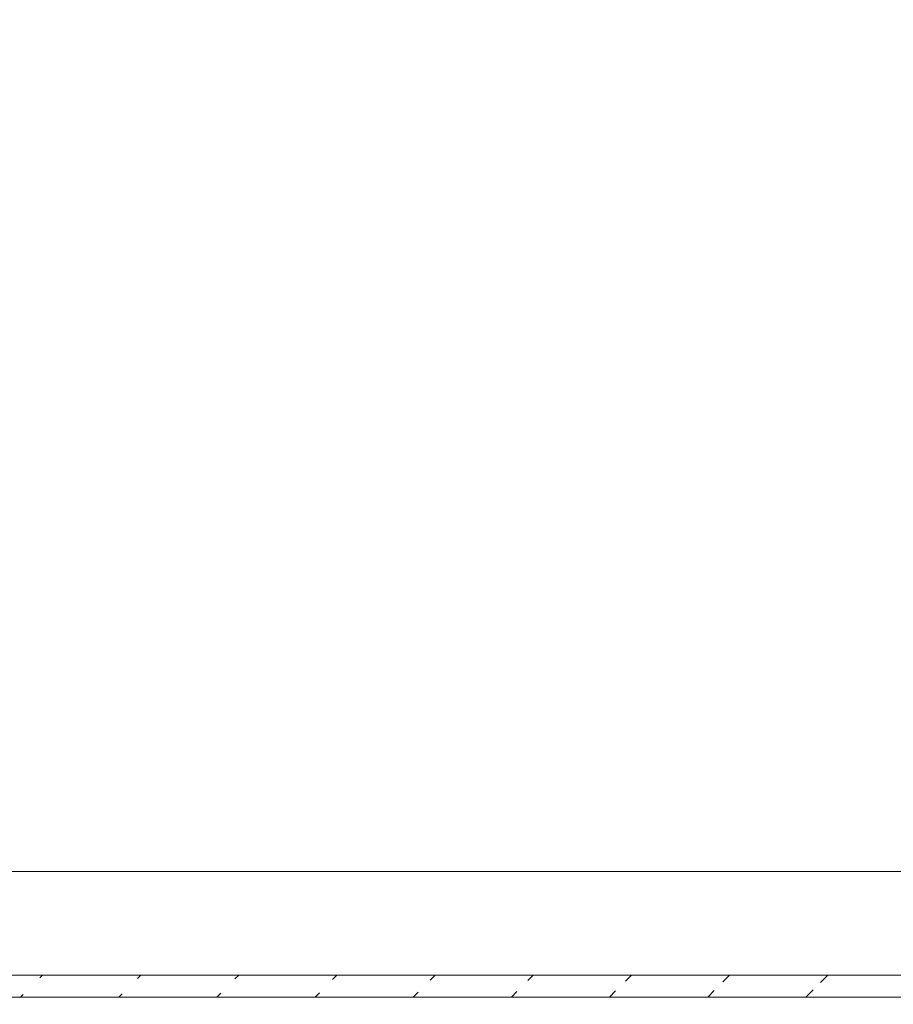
# Model space of a CAD drawing. Header units: millimetres. Extents: x -7955266 to 72030, y -46136 to 9299934.
# Tile 54 of 203: x -5180026 to -5176029, y 6615502 to 6620005. Entities that reach past the tile are written whole.
import ezdxf
from ezdxf.enums import TextEntityAlignment as Align

# ---------------------------------------------------------------- set-up
doc = ezdxf.new("R2010")
doc.units = ezdxf.units.MM
doc.header["$LTSCALE"] = 10
for name, color, linetype, lineweight in [('!XREF', 8, 'Continuous', 5), ('IE_trasy kablowe', 6, 'Continuous', 18), ('XREF_E_PRZ24002_rzut dachu$0$0-DACH-ISTN', 8, 'Continuous', 5), ('XREF_E_PRZ24002_rzut dachu$0$DO-HALA-WYMIAR', 8, 'Continuous', 5)]:
    doc.layers.add(name, color=color, linetype=linetype, lineweight=lineweight)
doc.styles.add('XREF_E_PRZ24002_rzut dachu$0$CP_ATTR', font='ROMANS.SHX')
doc.styles.add('XREF_E_PRZ24002_rzut dachu$0$ROMANS', font='romans.shx', dxfattribs={"width": 0.8})
doc.dimstyles.new('XREF_E_PRZ24002_rzut dachu$0$STANDARD', dxfattribs={"dimscale": 1.4, "dimtxt": 21, "dimasz": 0.5, "dimexe": 0.2, "dimexo": 0.1, "dimgap": 6, "dimtad": 1, "dimdec": 1, "dimrnd": 0.5, "dimzin": 12, "dimdsep": 46, "dimtxsty": 'XREF_E_PRZ24002_rzut dachu$0$ROMANS', "dimblk1": 'XREF_E_PRZ24002_rzut dachu$0$Q', "dimblk2": 'XREF_E_PRZ24002_rzut dachu$0$Q', "dimsah": 1, "dimcen": 0.5, "dimse1": 1, "dimse2": 1, "dimclrd": 8, "dimclre": 8, "dimclrt": 7, "dimadec": 0, "dimazin": 0, "dimtfac": 1, "dimtdec": 1, "dimtix": 1, "dimtmove": 2, "dimatfit": 3, "dimldrblk": 'XREF_E_PRZ24002_rzut dachu$0$Q', "dimfxl": 1, "dimtolj": 1, "dimtzin": 12, "dimarcsym": 0})

# ---------------------------------------------------------------- blocks, each defined once
blk = doc.blocks.new('XREF_E_PRZ24002_rzut dachu$0$Q')
for p, q in [((0, 20), (0, -20)), ((10.61, 10.61), (-10.61, -10.61))]:
    blk.add_line(p, q)
blk = doc.blocks.new('*D287')
at = {"layer": 'XREF_E_PRZ24002_rzut dachu$0$DO-HALA-WYMIAR', "color": 8, "lineweight": -2, "transparency": 16777216}
blk.add_line((-268531.68, 266529.49), (-276811.68, 266529.49), dxfattribs=at)
at = {"layer": 'XREF_E_PRZ24002_rzut dachu$0$DO-HALA-WYMIAR', "color": 8, "linetype": 'ByBlock', "lineweight": -2, "transparency": 16777216, "rotation": 180}
blk.add_blockref('XREF_E_PRZ24002_rzut dachu$0$Q', (-276812.68, 266529.49), dxfattribs=at)
at = {"layer": 'XREF_E_PRZ24002_rzut dachu$0$DO-HALA-WYMIAR', "color": 8, "linetype": 'ByBlock', "lineweight": -2, "transparency": 16777216}
blk.add_blockref('XREF_E_PRZ24002_rzut dachu$0$Q', (-268530.68, 266529.49), dxfattribs=at)
at = {"layer": 'XREF_E_PRZ24002_rzut dachu$0$DO-HALA-WYMIAR', "color": 7, "transparency": 16777216, "insert": (-272549.58, 266562.49), "char_height": 42, "attachment_point": 5, "style": 'XREF_E_PRZ24002_rzut dachu$0$ROMANS'}
blk.add_mtext('\\A1;8282', dxfattribs=at)
blk = doc.blocks.new('XREF_E_PRZ24002_rzut dachu')
at = {"layer": 'XREF_E_PRZ24002_rzut dachu$0$0-DACH-ISTN', "linetype": 'ByBlock', "style": 'XREF_E_PRZ24002_rzut dachu$0$CP_ATTR', "flags": 9}
for tag, p, height, width in [('NAME', (-279398.18, 267206.19), 0.01, 2.430116), ('PRODUCER', (-279398.18, 267206.19), 0.01, 2.430116), ('PRODUCT-TYPE', (-279398.18, 267206.19), 0.01, 2.430116), ('ARTICLE', (-279398.18, 267206.19), 0.01, 2.430116), ('FLOW', (-279398.18, 267206.19), 0.01, 2.430116), ('OTHER', (-279398.18, 267206.19), 0.01, 2.430116), ('NAME', (-279644.05, 267204.19), 0.01, 3.078589), ('PRODUCER', (-279644.05, 267204.19), 0.01, 3.078589), ('PRODUCT-TYPE', (-279644.05, 267204.19), 0.01, 3.078589), ('ARTICLE', (-279644.05, 267204.19), 0.01, 3.078589), ('FLOW', (-279644.05, 267204.19), 0.01, 3.078589), ('OTHER', (-279644.05, 267204.19), 0.01, 3.078589), ('NAME', (-279880.82, 267079.33), 0.01, 0.520644), ('PRODUCER', (-279880.82, 267079.33), 0.01, 0.520644), ('PRODUCT-TYPE', (-279880.82, 267079.33), 0.01, 0.520644), ('ARTICLE', (-279880.82, 267079.33), 0.01, 0.520644), ('FLOW', (-279880.82, 267079.33), 0.01, 0.520644), ('OTHER', (-279880.82, 267079.33), 0.01, 0.520644), ('NAME', (-279828.75, 267079.33), 0.0001, 1), ('PRODUCER', (-279828.75, 267079.33), 0.0001, 1), ('PRODUCT-TYPE', (-279828.75, 267079.33), 0.0001, 1), ('ARTICLE', (-279828.75, 267079.33), 0.0001, 1), ('FLOW', (-279828.75, 267079.33), 0.0001, 1), ('OTHER', (-279828.75, 267079.33), 0.0001, 1), ('NAME', (-279558.18, 266590.11), 0.0001, 1), ('PRODUCER', (-279558.18, 266590.11), 0.0001, 1), ('PRODUCT-TYPE', (-279558.18, 266590.11), 0.0001, 1), ('ARTICLE', (-279558.18, 266590.11), 0.0001, 1), ('FLOW', (-279558.18, 266590.11), 0.0001, 1), ('OTHER', (-279558.18, 266590.11), 0.0001, 1), ('NAME', (-280739.27, 251288.91), 0.0001, 1), ('PRODUCER', (-280739.27, 251288.91), 0.0001, 1), ('PRODUCT-TYPE', (-280739.27, 251288.91), 0.0001, 1), ('ARTICLE', (-280739.27, 251288.91), 0.0001, 1), ('FLOW', (-280739.27, 251288.91), 0.0001, 1), ('OTHER', (-280739.27, 251288.91), 0.0001, 1), ('NAME', (-280605.65, 251288.91), 0.0001, 1), ('PRODUCER', (-280605.65, 251288.91), 0.0001, 1), ('PRODUCT-TYPE', (-280605.65, 251288.91), 0.0001, 1), ('ARTICLE', (-280605.65, 251288.91), 0.0001, 1), ('FLOW', (-280605.65, 251288.91), 0.0001, 1), ('OTHER', (-280605.65, 251288.91), 0.0001, 1), ('NAME', (-279957.38, 251288.91), 0.0001, 1), ('PRODUCER', (-279957.38, 251288.91), 0.0001, 1), ('PRODUCT-TYPE', (-279957.38, 251288.91), 0.0001, 1), ('ARTICLE', (-279957.38, 251288.91), 0.0001, 1), ('FLOW', (-279957.38, 251288.91), 0.0001, 1), ('OTHER', (-279957.38, 251288.91), 0.0001, 1)]:
    blk.add_attdef(tag, p, '', height=height, dxfattribs=dict(at, width=width))
for tag, p, height, rotation, width in [('NAME', (-279015.17, 267206.19), 0.0001, 180, 1), ('PRODUCER', (-279015.17, 267206.19), 0.0001, 180, 1), ('PRODUCT-TYPE', (-279015.17, 267206.19), 0.0001, 180, 1), ('ARTICLE', (-279015.17, 267206.19), 0.0001, 180, 1), ('FLOW', (-279015.17, 267206.19), 0.0001, 180, 1), ('OTHER', (-279015.17, 267206.19), 0.0001, 180, 1), ('PRODUCT-TYPE', (-278926.22, 267206.19), 0.015, 180, 0.592965), ('PRODUCER', (-278926.22, 267206.19), 0.015, 180, 0.592965), ('ARTICLE', (-278926.22, 267206.19), 0.015, 180, 0.592965), ('NAME', (-278926.22, 267206.19), 0.015, 180, 0.592965), ('FLOW', (-278926.22, 267206.19), 0.015, 180, 0.592965), ('OTHER', (-278926.22, 267206.19), 0.015, 180, 0.592965), ('PRODUCT-TYPE', (-279196.19, 267204.19), 0.0001, 180, 1), ('NAME', (-279196.19, 267204.19), 0.0001, 180, 1), ('PRODUCER', (-279196.19, 267204.19), 0.0001, 180, 1), ('ARTICLE', (-279196.19, 267204.19), 0.0001, 180, 1), ('FLOW', (-279196.19, 267204.19), 0.0001, 180, 1), ('OTHER', (-279196.19, 267204.19), 0.0001, 180, 1), ('PRODUCT-TYPE', (-279109.07, 267204.19), 0.015, 180, 0.580797), ('PRODUCER', (-279109.07, 267204.19), 0.015, 180, 0.580797), ('ARTICLE', (-279109.07, 267204.19), 0.015, 180, 0.580797), ('NAME', (-279109.07, 267204.19), 0.015, 180, 0.580797), ('FLOW', (-279109.07, 267204.19), 0.015, 180, 0.580797), ('OTHER', (-279109.07, 267204.19), 0.015, 180, 0.580797), ('NAME', (-281343.26, 251313.16), 0.0001, 180, 1), ('PRODUCER', (-281343.26, 251313.16), 0.0001, 180, 1), ('PRODUCT-TYPE', (-281343.26, 251313.16), 0.0001, 180, 1), ('ARTICLE', (-281343.26, 251313.16), 0.0001, 180, 1), ('FLOW', (-281343.26, 251313.16), 0.0001, 180, 1), ('OTHER', (-281343.26, 251313.16), 0.0001, 180, 1), ('NAME', (-281440.06, 251297.51), 0.0001, 135, 1), ('PRODUCER', (-281440.06, 251297.51), 0.0001, 135, 1), ('PRODUCT-TYPE', (-281440.06, 251297.51), 0.0001, 135, 1), ('ARTICLE', (-281440.06, 251297.51), 0.0001, 135, 1), ('FLOW', (-281440.06, 251297.51), 0.0001, 135, 1), ('OTHER', (-281440.06, 251297.51), 0.0001, 135, 1), ('NAME', (-281127.88, 251288.91), 0.0001, 180, 1), ('PRODUCER', (-281127.88, 251288.91), 0.0001, 180, 1), ('PRODUCT-TYPE', (-281127.88, 251288.91), 0.0001, 180, 1), ('ARTICLE', (-281127.88, 251288.91), 0.0001, 180, 1), ('FLOW', (-281127.88, 251288.91), 0.0001, 180, 1), ('OTHER', (-281127.88, 251288.91), 0.0001, 180, 1), ('NAME', (-281411.29, 251268.73), 0.0001, 315, 1), ('PRODUCER', (-281411.29, 251268.73), 0.0001, 315, 1), ('PRODUCT-TYPE', (-281411.29, 251268.73), 0.0001, 315, 1), ('ARTICLE', (-281411.29, 251268.73), 0.0001, 315, 1), ('FLOW', (-281411.29, 251268.73), 0.0001, 315, 1), ('OTHER', (-281411.29, 251268.73), 0.0001, 315, 1)]:
    blk.add_attdef(tag, p, '', height=height, rotation=rotation, dxfattribs=dict(at, width=width))
at = {"layer": 'XREF_E_PRZ24002_rzut dachu$0$0-DACH-ISTN', "linetype": 'ByBlock', "style": 'XREF_E_PRZ24002_rzut dachu$0$CP_ATTR', "text_generation_flag": 4, "width": 1, "flags": 9}
for tag, p, rotation in [('NAME', (-279463.18, 267141.19), 90), ('PRODUCER', (-279463.18, 267141.19), 90), ('PRODUCT-TYPE', (-279463.18, 267141.19), 90), ('ARTICLE', (-279463.18, 267141.19), 90), ('FLOW', (-279463.18, 267141.19), 90), ('OTHER', (-279463.18, 267141.19), 90), ('NAME', (-281127.88, 251288.91), 180), ('PRODUCER', (-281127.88, 251288.91), 180), ('PRODUCT-TYPE', (-281127.88, 251288.91), 180), ('ARTICLE', (-281127.88, 251288.91), 180), ('FLOW', (-281127.88, 251288.91), 180), ('OTHER', (-281127.88, 251288.91), 180)]:
    blk.add_attdef(tag, p, '', height=0.0001, rotation=rotation, dxfattribs=at)
at = {"layer": 'XREF_E_PRZ24002_rzut dachu$0$0-DACH-ISTN', "linetype": 'ByBlock', "style": 'XREF_E_PRZ24002_rzut dachu$0$CP_ATTR', "flags": 9}
for tag, p, height, rotation in [('PRODUCT-TYPE', (-279586.68, 266526.19), 0.0025, 180), ('PRODUCER', (-279586.68, 266526.19), 0.0025, 180), ('ARTICLE', (-279586.68, 266526.19), 0.0025, 180), ('NAME', (-279586.68, 266526.19), 0.0025, 180), ('FLOW', (-279586.68, 266526.19), 0.0025, 180), ('OTHER', (-279586.68, 266526.19), 0.0025, 180), ('NAME', (-281440.06, 251297.51), 0.0001, 315), ('PRODUCER', (-281440.06, 251297.51), 0.0001, 315), ('PRODUCT-TYPE', (-281440.06, 251297.51), 0.0001, 315), ('ARTICLE', (-281440.06, 251297.51), 0.0001, 315), ('FLOW', (-281440.06, 251297.51), 0.0001, 315), ('OTHER', (-281440.06, 251297.51), 0.0001, 315), ('NAME', (-281117.1, 251288.91), 0.0001, 180), ('PRODUCER', (-281117.1, 251288.91), 0.0001, 180), ('PRODUCT-TYPE', (-281117.1, 251288.91), 0.0001, 180), ('ARTICLE', (-281117.1, 251288.91), 0.0001, 180), ('FLOW', (-281117.1, 251288.91), 0.0001, 180), ('OTHER', (-281117.1, 251288.91), 0.0001, 180), ('NAME', (-280739.27, 251288.91), 0.0001, 180), ('PRODUCER', (-280739.27, 251288.91), 0.0001, 180), ('PRODUCT-TYPE', (-280739.27, 251288.91), 0.0001, 180), ('ARTICLE', (-280739.27, 251288.91), 0.0001, 180), ('FLOW', (-280739.27, 251288.91), 0.0001, 180), ('OTHER', (-280739.27, 251288.91), 0.0001, 180), ('NAME', (-279957.38, 251288.91), 0.0001, 180), ('PRODUCER', (-279957.38, 251288.91), 0.0001, 180), ('PRODUCT-TYPE', (-279957.38, 251288.91), 0.0001, 180), ('ARTICLE', (-279957.38, 251288.91), 0.0001, 180), ('FLOW', (-279957.38, 251288.91), 0.0001, 180), ('OTHER', (-279957.38, 251288.91), 0.0001, 180)]:
    blk.add_attdef(tag, p, '', height=height, rotation=rotation, dxfattribs=at)
at = {"layer": 'XREF_E_PRZ24002_rzut dachu$0$0-DACH-ISTN', "linetype": 'ByBlock', "style": 'XREF_E_PRZ24002_rzut dachu$0$CP_ATTR'}
for tag, p, height, flags in [('GROUP', (-281520.03, 251451.25), 0.00005, 1), ('NUMBER', (-281520.03, 251451.25), 0.00005, 1), ('PRODUCER', (-281520.03, 251451.25), 0.00005, 1), ('ARTICLE', (-281520.03, 251451.25), 0.00005, 1), ('PRODUCT-TYPE', (-281520.03, 251451.25), 0.00005, 1), ('ORDER-NO', (-281520.03, 251451.25), 0.00005, 1), ('CHARACTER', (-281520.03, 251451.25), 0.00005, 1), ('DN', (-281520.03, 251451.25), 0.00005, 1), ('NAME', (-281520.03, 251451.25), 0.00005, 1), ('TEMPERATURE', (-281520.03, 251451.25), 0.00005, 1), ('FLOW', (-281520.03, 251451.25), 0.00005, 1), ('POWER', (-281520.03, 251451.25), 0.00005, 1), ('VOLTAGE', (-281520.03, 251451.25), 0.00005, 1), ('WEIGHT', (-281520.03, 251451.25), 0.00005, 1), ('PN', (-281520.03, 251451.25), 0.00005, 1), ('H', (-281520.03, 251451.25), 0.00005, 1), ('VAL', (-281520.03, 251451.25), 0.00005, 1), ('NAME', (-281343.26, 251313.16), 0.0001, 9), ('PRODUCER', (-281343.26, 251313.16), 0.0001, 9), ('PRODUCT-TYPE', (-281343.26, 251313.16), 0.0001, 9), ('ARTICLE', (-281343.26, 251313.16), 0.0001, 9), ('FLOW', (-281343.26, 251313.16), 0.0001, 9), ('OTHER', (-281343.26, 251313.16), 0.0001, 9), ('NAME', (-281127.88, 251288.91), 0.0001, 9), ('PRODUCER', (-281127.88, 251288.91), 0.0001, 9), ('PRODUCT-TYPE', (-281127.88, 251288.91), 0.0001, 9), ('ARTICLE', (-281127.88, 251288.91), 0.0001, 9), ('FLOW', (-281127.88, 251288.91), 0.0001, 9), ('OTHER', (-281127.88, 251288.91), 0.0001, 9), ('NAME', (-280750.05, 251288.91), 0.0001, 9), ('PRODUCER', (-280750.05, 251288.91), 0.0001, 9), ('PRODUCT-TYPE', (-280750.05, 251288.91), 0.0001, 9), ('ARTICLE', (-280750.05, 251288.91), 0.0001, 9), ('FLOW', (-280750.05, 251288.91), 0.0001, 9), ('OTHER', (-280750.05, 251288.91), 0.0001, 9), ('NAME', (-280647.27, 251288.91), 0.0001, 9), ('PRODUCER', (-280647.27, 251288.91), 0.0001, 9), ('PRODUCT-TYPE', (-280647.27, 251288.91), 0.0001, 9), ('ARTICLE', (-280647.27, 251288.91), 0.0001, 9), ('FLOW', (-280647.27, 251288.91), 0.0001, 9), ('OTHER', (-280647.27, 251288.91), 0.0001, 9), ('NAME', (-281393.61, 251261.41), 0.0001, 9), ('PRODUCER', (-281393.61, 251261.41), 0.0001, 9), ('PRODUCT-TYPE', (-281393.61, 251261.41), 0.0001, 9), ('ARTICLE', (-281393.61, 251261.41), 0.0001, 9), ('FLOW', (-281393.61, 251261.41), 0.0001, 9), ('OTHER', (-281393.61, 251261.41), 0.0001, 9), ('GROUP', (-281345.5, 250753.98), 0.00005, 1), ('NUMBER', (-281345.5, 250753.98), 0.00005, 1), ('PRODUCER', (-281345.5, 250753.98), 0.00005, 1), ('ARTICLE', (-281345.5, 250753.98), 0.00005, 1), ('PRODUCT-TYPE', (-281345.5, 250753.98), 0.00005, 1), ('ORDER-NO', (-281345.5, 250753.98), 0.00005, 1), ('CHARACTER', (-281345.5, 250753.98), 0.00005, 1), ('DN', (-281345.5, 250753.98), 0.00005, 1), ('NAME', (-281345.5, 250753.98), 0.00005, 1), ('TEMPERATURE', (-281345.5, 250753.98), 0.00005, 1), ('FLOW', (-281345.5, 250753.98), 0.00005, 1), ('POWER', (-281345.5, 250753.98), 0.00005, 1), ('VOLTAGE', (-281345.5, 250753.98), 0.00005, 1), ('WEIGHT', (-281345.5, 250753.98), 0.00005, 1), ('PN', (-281345.5, 250753.98), 0.00005, 1), ('H', (-281345.5, 250753.98), 0.00005, 1), ('VAL', (-281345.5, 250753.98), 0.00005, 1)]:
    blk.add_attdef(tag, p, '', height=height, dxfattribs=dict(at, flags=flags))
at = {"layer": 'XREF_E_PRZ24002_rzut dachu$0$0-DACH-ISTN', "linetype": 'ByBlock', "style": 'XREF_E_PRZ24002_rzut dachu$0$CP_ATTR', "text_generation_flag": 4, "width": 1, "flags": 9}
for tag in ['NAME', 'PRODUCER', 'PRODUCT-TYPE', 'ARTICLE', 'FLOW', 'OTHER']:
    blk.add_attdef(tag, (-280739.27, 251288.91), '', height=0.0001, dxfattribs=at)
at = {"layer": 'XREF_E_PRZ24002_rzut dachu$0$0-DACH-ISTN', "linetype": 'ByBlock', "style": 'XREF_E_PRZ24002_rzut dachu$0$CP_ATTR', "flags": 9}
for tag, p in [('GROUP', (-280584.33, 251288.18)), ('ARTICLE', (-280584.33, 251288.17)), ('PRODUCT-TYPE', (-280584.33, 251288.17)), ('ORDER-NO', (-280584.33, 251288.16)), ('PRODUCER', (-280584.33, 251288.16)), ('NAME', (-280584.32, 251288.18)), ('NUMBER', (-280584.33, 251288.18)), ('TEMPERATURE', (-280584.31, 251288.18)), ('FLOW', (-280584.31, 251288.18)), ('CHARACTER', (-280584.31, 251288.17)), ('POWER', (-280584.31, 251288.16)), ('VOLTAGE', (-280584.31, 251288.16)), ('PN', (-280584.3, 251288.18)), ('OTHER', (-280584.3, 251288.18)), ('DN', (-280584.3, 251288.17))]:
    blk.add_attdef(tag, text='', height=0.002, dxfattribs=at).set_placement(p, align=Align.MIDDLE_LEFT)
at = {"layer": 'XREF_E_PRZ24002_rzut dachu$0$0-DACH-ISTN', "linetype": 'ByBlock', "style": 'XREF_E_PRZ24002_rzut dachu$0$CP_ATTR', "width": 1, "flags": 9}
for tag, height, p in [('GROUP', 0.00158, (-279928.78, 251288.33)), ('ARTICLE', 0.00158, (-279928.78, 251288.33)), ('PRODUCT-TYPE', 0.00158, (-279928.78, 251288.33)), ('ORDER-NO', 0.00157, (-279928.78, 251288.32)), ('PRODUCER', 0.00158, (-279928.78, 251288.32)), ('NAME', 0.00158, (-279928.77, 251288.34)), ('NUMBER', 0.00158, (-279928.78, 251288.34)), ('TEMPERATURE', 0.00158, (-279928.77, 251288.34)), ('OTHER', 0.00158, (-279928.76, 251288.34)), ('CHARACTER', 0.00158, (-279928.76, 251288.33)), ('FLOW', 0.00158, (-279928.76, 251288.33)), ('POWER', 0.00158, (-279928.76, 251288.32)), ('VOLTAGE', 0.00158, (-279928.76, 251288.32)), ('DN', 0.00158, (-279928.75, 251288.33)), ('PN', 0.00158, (-279928.75, 251288.33))]:
    blk.add_attdef(tag, text='', height=height, dxfattribs=at).set_placement(p, align=Align.MIDDLE_LEFT)
at = {"layer": 'XREF_E_PRZ24002_rzut dachu$0$DO-HALA-WYMIAR'}
dim = blk.add_linear_dim(base=(-276812.68, 266529.49), p1=(-268530.68, 266454.62, 0), p2=(-276812.68, 266454.62, 0), dimstyle='XREF_E_PRZ24002_rzut dachu$0$STANDARD', override={"dimscale": 2}, dxfattribs=at)
dim.commit()
dim.dimension.update_dxf_attribs({"geometry": '*D287', "text_midpoint": (-272549.58, 266562.49), "dimtype": 160})

msp = doc.modelspace()

# ---------------------------------------------------------------- hatches: boundary and pattern name
at = {"layer": 'IE_trasy kablowe'}
h = msp.add_hatch(dxfattribs=at)
h.set_pattern_fill('ANSI31', color=256, scale=100, angle=180, style=0)
h.set_pattern_definition([(225, (-5150261.63, 6610721.15), (224.5064, -224.5064), [])])
edge = h.paths.add_edge_path()
edge.add_line((-5164691.2, 6615635.2), (-5182093, 6615635.2))
edge.add_line((-5164691.2, 6615535.2), (-5182093, 6615535.2))

# ---------------------------------------------------------------- linework, layer by layer
for p, q in [((-5164691.2, 6615635.2), (-5182093, 6615635.2)), ((-5164691.2, 6615535.2), (-5182093, 6615535.2))]:
    msp.add_line(p, q, dxfattribs=at)

# ---------------------------------------------------------------- block references
at = {"layer": '!XREF', "xscale": 10, "yscale": 10, "zscale": 10}
msp.add_blockref('XREF_E_PRZ24002_rzut dachu', (-2416894, 3950814.3, 0), dxfattribs=at)

doc.saveas('drawing.dxf')
